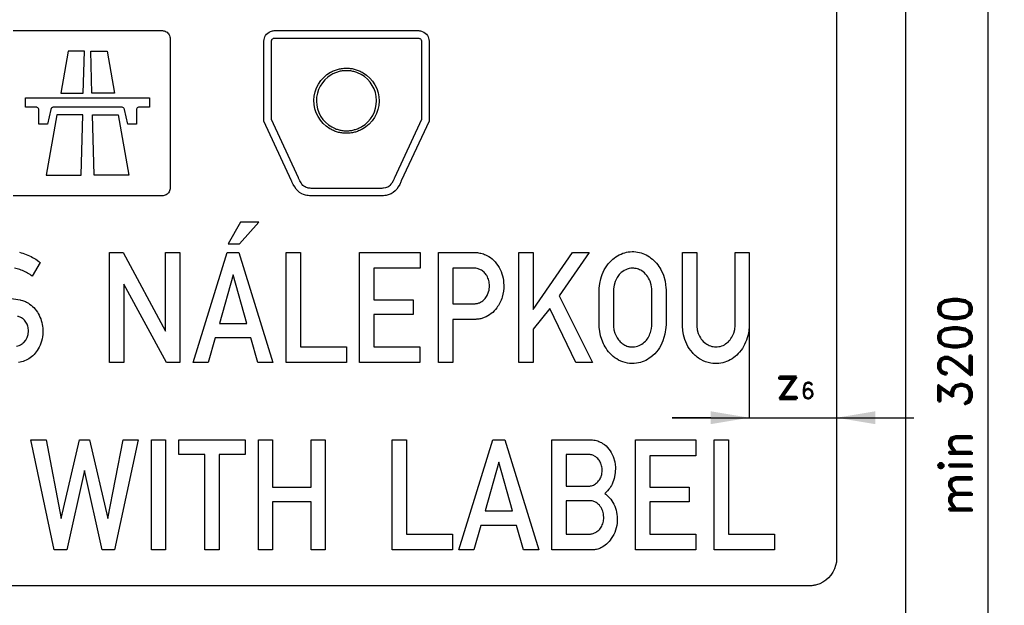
# Model space of a CAD drawing. Header units: millimetres. Extents: x -411 to 11679, y -762 to 3466.
# Tile 18 of 19: x 9892 to 11679, y 1250 to 2312. Entities that reach past the tile are written whole.
import ezdxf

# ---------------------------------------------------------------- set-up
doc = ezdxf.new("R2010")
doc.units = ezdxf.units.MM
doc.header["$LTSCALE"] = 5
doc.layers.add('Kóty', color=2, linetype='Continuous')
doc.layers.add('Značka', color=7, linetype='Continuous')
doc.styles.get("Standard").update_dxf_attribs({"font": 'romand.shx', "height": 60})
doc.dimstyles.get("Standard").update_dxf_attribs({"dimtxt": 60, "dimasz": 70, "dimexe": 0.18, "dimexo": 0.0625, "dimgap": 30, "dimtad": 1, "dimdec": 0, "dimzin": 0, "dimdsep": 46, "dimtxsty": 'Standard', "dimcen": 0.09, "dimadec": 0, "dimazin": 0, "dimtfac": 1, "dimtdec": 0, "dimtofl": 0, "dimtmove": 0, "dimatfit": 3, "dimfxl": 1, "dimtolj": 1, "dimtzin": 0, "dimarcsym": 0})

# ---------------------------------------------------------------- blocks, each defined once
blk = doc.blocks.new('*D21')
at = {"layer": 'Defpoints', "color": 0, "transparency": 16777216}
for p in [(11500, 3225), (11650, 3225), (11500, 0)]:
    blk.add_point(p, dxfattribs=at)
at = {"layer": 'Kóty', "color": 0, "lineweight": -2, "transparency": 16777216}
for p, q in [((11500.1, 3225), (11650.2, 3225)), ((11650, 70), (11650, 3155)), ((11500.1, 0), (11650.2, 0))]:
    blk.add_line(p, q, dxfattribs=at)
at = {"layer": 'Kóty', "color": 0, "transparency": 16777216}
for points in [[(11638.3, 3155), (11661.7, 3155), (11650, 3225)], [(11638.3, 70), (11661.7, 70), (11650, 0)]]:
    blk.add_solid(points, dxfattribs=at)
at = {"layer": 'Kóty', "color": 0, "transparency": 16777216, "insert": (11590, 1612.5), "char_height": 60, "attachment_point": 5, "rotation": 90}
blk.add_mtext('\\A1;min 3200', dxfattribs=at)

msp = doc.modelspace()

# ---------------------------------------------------------------- linework, layer by layer
at = {"layer": 'Kóty'}
for p, q in [((11216.45, 1757.938), (11216.45, 1589.82)), ((11146.45, 1590), (11076.45, 1590)), ((11076.45, 1590), (11515, 1590)), ((11375, 1590.062), (11375, 1590.18)), ((11375, 1590.062), (11375, 1590.18))]:
    msp.add_line(p, q, dxfattribs=at)
for points in [[(11146.45, 1601.667), (11146.45, 1578.333), (11216.45, 1590)], [(11445, 1601.667), (11445, 1578.333), (11375, 1590)]]:
    msp.add_solid(points, dxfattribs=at)
at = {"layer": 'Značka', "color": 5}
for points in [[(9000, 0), (9000, 3225), (11500, 3225), (11500, 0), (9000, 0)], [(10269.98, 1905.32), (10290.52, 1905.32), (10326.02, 1944.68), (10292.56, 1944.68), (10269.98, 1905.32)], [(10055.01, 1690), (10055.01, 1890), (10079.42, 1890), (10156.64, 1747.25), (10156.64, 1890), (10182.67, 1890), (10182.5, 1690), (10158.09, 1690), (10080.71, 1832.56), (10080.71, 1690), (10055.01, 1690)], [(10206.76, 1690), (10268.36, 1890.02), (10289.84, 1890.02), (10351.49, 1690), (10324.18, 1690), (10311.48, 1734.69), (10246.44, 1734.69), (10233.96, 1690), (10206.76, 1690)], [(10375.57, 1690), (10375.57, 1890), (10401.41, 1890), (10401.41, 1718.69), (10484.78, 1718.69), (10484.78, 1690), (10375.57, 1690)], [(10508.86, 1690), (10508.86, 1889.98), (10618.55, 1889.98), (10618.55, 1861.15), (10534.66, 1861.15), (10534.66, 1804.13), (10606.17, 1804.13), (10606.17, 1777.33), (10534.66, 1777.33), (10534.66, 1718.42), (10618.35, 1718.42), (10618.35, 1690), (10508.86, 1690)], [(10798.18, 1690.02), (10798.18, 1890), (10823.84, 1890), (10823.84, 1786.35), (10895.31, 1890), (10925.7, 1890), (10870.96, 1811.4), (10931.74, 1690.02), (10901.37, 1690.02), (10854.14, 1787.98), (10823.84, 1750.42), (10823.84, 1690.02), (10798.18, 1690.02)], [(10304.01, 1761.25), (10279.08, 1849.13), (10254.2, 1761.25), (10304.01, 1761.25)], [(9954.54, 1350), (9912.04, 1550), (9939.63, 1550), (9966.81, 1407.27), (10000.28, 1550), (10018.52, 1550), (10051.84, 1407.27), (10079.34, 1550), (10106.79, 1550), (10064.04, 1350), (10041.24, 1350), (10009.24, 1494.19), (9977.34, 1350), (9954.54, 1350)], [(10130.88, 1350), (10130.88, 1549.98), (10156.64, 1549.98), (10156.64, 1350), (10130.88, 1350)], [(10227.99, 1350), (10227.99, 1523.04), (10180.73, 1523.04), (10180.73, 1549.98), (10301.02, 1549.98), (10301.02, 1523.04), (10253.74, 1523.04), (10253.74, 1350), (10227.99, 1350)], [(10325.1, 1350), (10325.1, 1550), (10350.85, 1550), (10350.85, 1464.19), (10420.74, 1464.19), (10420.74, 1550), (10446.63, 1550), (10446.63, 1350), (10420.74, 1350), (10420.74, 1437.38), (10350.85, 1437.38), (10350.85, 1350), (10325.1, 1350)], [(10568.06, 1350), (10568.06, 1550), (10593.9, 1550), (10593.9, 1378.69), (10677.27, 1378.69), (10677.27, 1350), (10568.06, 1350)], [(10689.31, 1350), (10750.92, 1550.02), (10772.4, 1550.02), (10834.04, 1350), (10806.73, 1350), (10794.04, 1394.69), (10728.99, 1394.69), (10716.51, 1350), (10689.31, 1350)], [(11009.85, 1350), (11009.85, 1549.98), (11119.53, 1549.98), (11119.53, 1521.15), (11035.65, 1521.15), (11035.65, 1464.13), (11107.15, 1464.13), (11107.15, 1437.33), (11035.65, 1437.33), (11035.65, 1378.42), (11119.34, 1378.42), (11119.34, 1350), (11009.85, 1350)], [(11152.82, 1350), (11152.82, 1550), (11178.66, 1550), (11178.66, 1378.69), (11262.03, 1378.69), (11262.03, 1350), (11152.82, 1350)], [(10786.56, 1421.25), (10761.63, 1509.13), (10736.75, 1421.25), (10786.56, 1421.25)]]:
    msp.add_lwpolyline(points, dxfattribs=at)
for points in [[(11375, 2610), (11375, 1335), (11375, 1334.8), (11375, 1334.61), (11374.55, 1328.15), (11373.23, 1321.81), (11371.15, 1315.67), (11368.24, 1309.89), (11364.64, 1304.5), (11360.36, 1299.64), (11355.5, 1295.35), (11350.11, 1291.76), (11344.33, 1288.87), (11338.19, 1286.77, -0.034164), (11331.85, 1285.43, -0.0367488), (11325.39, 1285), (11325.2, 1285), (11325, 1285), (9175, 1285)], [(9891.32, 1890.27, -0.0376604), (9903.56, 1886.49, -0.0334335), (9915.17, 1881), (9921.13, 1877.48), (9926.66, 1873.38), (9927.76, 1872.45), (9928.84, 1871.5), (9914.25, 1846.9), (9912.36, 1848.27), (9910.44, 1849.63, 0.0345276), (9901.53, 1854.9, 0.0391428), (9891.97, 1858.79, 0.0437566), (9882.35, 1861.19, 0.0467258)], [(10651.84, 1690.02), (10651.84, 1890.02), (10720.6, 1890.02), (10721.62, 1889.87), (10722.64, 1889.71, -0.0297126), (10731.4, 1887.81, -0.0476923), (10739.76, 1884.6, -0.0876273), (10752.51, 1875.55, -0.0713107), (10761.98, 1862.83, -0.0703981), (10768.45, 1847.22, -0.0631427), (10770.55, 1830.42, -0.0792467), (10767.73, 1808.72, -0.0943868), (10757.84, 1789.38, -0.070173), (10747.81, 1778.85, -0.0759775), (10735.26, 1771.69, -0.0394733), (10728.88, 1769.62, -0.0442694), (10722.28, 1768.65), (10721.18, 1768.59), (10720.09, 1768.54), (10677.87, 1768.54), (10677.87, 1690.02), (10651.84, 1690.02)], [(10943.79, 1822.06), (10943.87, 1823.72), (10943.95, 1825.38), (10944.91, 1833.68), (10946.73, 1841.88, -0.0584113), (10953.1, 1858.15, -0.0677434), (10963.31, 1872.35, -0.0622147), (10974.14, 1881.92, -0.0682882), (10987.04, 1888.38, -0.0660653), (11000.11, 1891.3, -0.0676158), (11013.48, 1890.69, -0.0665394), (11026.38, 1886.82, -0.0611075), (11037.9, 1879.83, -0.0579186), (11047.95, 1870.25, -0.0501472), (11055.73, 1858.73), (11060.48, 1848.56), (11063.5, 1837.81), (11064.47, 1831.87), (11065.08, 1825.88), (11065.16, 1824.89), (11065.24, 1823.9), (11065.24, 1756.92), (11065.12, 1755.37), (11064.99, 1753.83), (11063.18, 1741.49), (11059.59, 1729.52, -0.0710441), (11050.78, 1713.12, -0.0764855), (11037.58, 1699.92, -0.0640464), (11025.43, 1692.59, -0.0708698), (11011.83, 1688.77, -0.0837224), (10995, 1689, -0.082016), (10979.12, 1694.63, -0.0732623), (10966.3, 1703.83, -0.0593224), (10956.28, 1716.1, -0.0435708), (10950.31, 1726.92), (10946.42, 1738.54), (10944.92, 1746.36), (10944.08, 1754.29), (10943.93, 1756.14), (10943.79, 1757.98), (10943.79, 1822.06)], [(11095.01, 1890), (11120.88, 1890), (11120.88, 1757.92), (11120.94, 1756.99), (11121, 1756.06), (11121.96, 1749.47), (11123.87, 1743.04, 0.0714521), (11129.22, 1732.84, 0.0854268), (11137.42, 1724.77, 0.0795865), (11146.06, 1720.17, 0.0850004), (11155.69, 1718.58, 0.0917324), (11166.28, 1720.32, 0.0858969), (11175.65, 1725.6, 0.0820986), (11183.2, 1733.7, 0.0648511), (11188.12, 1743.67), (11190.01, 1750.28), (11190.74, 1757.06), (11190.75, 1757.74), (11190.76, 1758.42), (11190.76, 1890), (11216.45, 1890), (11216.45, 1758), (11216.46, 1756.95), (11216.47, 1755.9), (11215.73, 1747.3), (11213.85, 1738.81, -0.0506588), (11208.01, 1723.07, -0.0648955), (11198.78, 1709.13, -0.0638171), (11188.16, 1699, -0.0684739), (11175.26, 1691.98, -0.070365), (11161.2, 1688.44, -0.0727866), (11146.71, 1688.98, -0.0936604), (11128.26, 1695.68, -0.0836373), (11113.1, 1708.4, -0.0720324), (11102.94, 1723.4, -0.0633348), (11097.17, 1740.46), (11095.78, 1748.31), (11095.09, 1756.23), (11095.05, 1757.12), (11095.01, 1758.02), (11095.01, 1890)], [(10677.87, 1861.29), (10677.87, 1796.96), (10718.14, 1796.96), (10718.93, 1796.96), (10719.73, 1796.98, 0.0786799), (10725.44, 1798.19, 0.062261), (10730.67, 1800.98, 0.0762789), (10736.91, 1806.57, 0.0681875), (10741.28, 1813.67), (10743.86, 1821.31), (10744.63, 1829.38, 0.0654205), (10743.48, 1838.96, 0.0779884), (10739.71, 1847.79, 0.0687543), (10734.9, 1853.91, 0.0722283), (10728.59, 1858.46), (10724.42, 1860.28, 0.0574614), (10720.01, 1861.19), (10719.35, 1861.25), (10718.69, 1861.29), (10677.87, 1861.29)], [(10969.68, 1821.94), (10969.68, 1757.96), (10969.76, 1756.75), (10969.84, 1755.54), (10970.75, 1749.27), (10972.52, 1743.17), (10976.4, 1735.04, 0.0603024), (10982.08, 1728, 0.0609054), (10988.51, 1722.79, 0.0737213), (10996, 1719.5, 0.0584424), (11002.08, 1718.43, 0.053068), (11008.29, 1718.73, 0.0863614), (11018.9, 1722.14, 0.0854336), (11027.77, 1728.88, 0.0743873), (11033.92, 1737.22, 0.0559789), (11037.74, 1746.9), (11038.92, 1751.84), (11039.46, 1756.85), (11039.48, 1757.5), (11039.49, 1758.15), (11039.49, 1821.79), (11039.5, 1822.93), (11039.49, 1824.06), (11038.54, 1830.98), (11036.27, 1837.69, 0.0699682), (11030.19, 1848.25, 0.090668), (11021.22, 1856.29, 0.0753826), (11013.15, 1860.11, 0.0794489), (11004.29, 1861.31, 0.105028), (10992.03, 1858.66, 0.0994261), (10981.78, 1851.46, 0.0647501), (10976.49, 1844.73), (10972.8, 1837), (10970.8, 1830.68), (10969.81, 1824.17), (10969.74, 1823.05), (10969.68, 1821.94)], [(9864.47, 1807.96), (9892.52, 1803.63), (9893.49, 1803.49), (9894.45, 1803.33, -0.0667482), (9902.42, 1800.75, -0.0489359), (9909.7, 1796.35, -0.0650303), (9919.69, 1787.19, -0.062995), (9927.02, 1775.85, -0.0609308), (9931.83, 1762.86, -0.0543482), (9933.57, 1749.06, -0.0622069), (9932.24, 1733.06, -0.0682643), (9926.84, 1717.94, -0.0603862), (9919.87, 1707.06, -0.0711571), (9910.42, 1698.44, -0.0602925), (9900.57, 1693.12, -0.0440758), (9889.72, 1689.92, -0.050275)], [(9886.13, 1719.91, 0.0928807), (9895, 1723.35, 0.0607385), (9899.23, 1726.54), (9902.67, 1730.65), (9905.4, 1735.68), (9907.04, 1741.15), (9907.72, 1747.52), (9907.01, 1753.94, 0.0746982), (9904.19, 1761.84, 0.0917683), (9899, 1768.35, 0.0733295), (9893.74, 1771.98, 0.0693214), (9887.72, 1773.98)], [(10858.12, 1350), (10858.12, 1550), (10927.96, 1550), (10929.71, 1549.94), (10931.45, 1549.83, -0.0627764), (10941.15, 1547.82, -0.0632223), (10950.1, 1543.44, -0.0901049), (10961.5, 1533.19, -0.0757781), (10969.03, 1519.75), (10972.06, 1510.04), (10973.35, 1500), (10973.16, 1489.73), (10971.23, 1479.63), (10967.32, 1469.34, -0.0548154), (10961.38, 1460.13), (10959.18, 1457.5), (10956.79, 1455.06), (10955.51, 1453.88), (10954.21, 1452.73), (10955.96, 1451.26), (10957.68, 1449.75, -0.0463538), (10964.81, 1441.98), (10970.36, 1432.98, -0.0700683), (10975.45, 1418.51, -0.0641167), (10976.56, 1403.1, -0.0716874), (10973.66, 1386, -0.0780213), (10965.9, 1370.54, -0.0644589), (10957.43, 1360.8, -0.0748813), (10946.68, 1353.79, -0.0512345), (10939.29, 1351.08, -0.0572098), (10931.54, 1350.02), (10930.11, 1349.99, -0.00280758), (10928.67, 1350), (10858.12, 1350)], [(10883.99, 1523.13), (10883.99, 1466.06), (10924.76, 1466.06, 0.00638107), (10926.35, 1466.07, 0.0190366), (10927.93, 1466.17, 0.106675), (10935.31, 1468.67, 0.0805435), (10941.48, 1473.79, 0.0806062), (10946.4, 1481, 0.0733956), (10948.9, 1489.29, 0.0737948), (10949.17, 1498.46, 0.0766224), (10946.73, 1507.33, 0.0739675), (10942.5, 1514.46, 0.0841373), (10936.3, 1519.9), (10932.55, 1521.87, 0.0627845), (10928.49, 1522.94), (10927.64, 1523.04), (10926.78, 1523.13), (10883.99, 1523.13)], [(10884.05, 1439.35), (10884.05, 1378.81), (10924.92, 1378.81, 0.00435937), (10926.46, 1378.84), (10928, 1378.92, 0.0686846), (10934.16, 1380.3, 0.0673019), (10939.77, 1383.29, 0.0891654), (10946.21, 1389.56, 0.0757927), (10950.33, 1397.63, 0.0716269), (10952.25, 1406.53), (10951.64, 1415.6, 0.0764472), (10948.47, 1424.92, 0.0849392), (10942.48, 1432.81, 0.0671637), (10937.26, 1436.85, 0.0930321), (10931.2, 1439), (10929.51, 1439.23), (10927.8, 1439.35), (10884.05, 1439.35)]]:
    msp.add_lwpolyline(points, format="xyb", dxfattribs=at)
at = {"layer": 'Značka', "color": 3}
msp.add_lwpolyline([(9880, 2292.5), (10150, 2292.5), (10150.06, 2292.5), (10150.12, 2292.5, -0.0321964), (10152.05, 2292.36), (10153.96, 2291.97), (10155.8, 2291.35), (10157.53, 2290.47), (10159.15, 2289.39), (10160.61, 2288.11), (10161.89, 2286.65), (10162.97, 2285.03), (10163.84, 2283.3), (10164.47, 2281.46), (10164.87, 2279.55), (10165, 2277.62), (10165, 2277.56), (10165, 2277.5), (10165, 2007.5), (10165, 2007.44), (10165, 2007.38), (10164.86, 2005.45), (10164.47, 2003.54), (10163.85, 2001.7), (10162.97, 1999.97), (10161.89, 1998.35), (10160.61, 1996.89), (10159.15, 1995.61), (10157.53, 1994.53), (10155.8, 1993.66), (10153.96, 1993.03), (10152.05, 1992.63, -0.0367429), (10150.12, 1992.5), (10150.06, 1992.5), (10150, 1992.5), (9880, 1992.5)], format="xyb", dxfattribs=at)
at = {"layer": 'Značka', "color": 251}
for points in [[(10635, 2193.11), (10635, 2128.24), (10584.6, 2019.85), (10584.27, 2019.08), (10583.94, 2018.31), (10581.66, 2013.41), (10578.98, 2008.72), (10576.38, 2005), (10573.33, 2001.64), (10569.99, 1998.82), (10566.25, 1996.55), (10562.81, 1995.04), (10559.21, 1993.94, -0.0274185), (10554.67, 1993.03, -0.0239651), (10550.07, 1992.58), (10549.16, 1992.54), (10548.26, 1992.5), (10421.74, 1992.5), (10420.84, 1992.54), (10419.93, 1992.58, -0.0215421), (10415.32, 1993.03, -0.0290446), (10410.79, 1993.94), (10407.19, 1995.03), (10403.75, 1996.55), (10400.01, 1998.82), (10396.67, 2001.64), (10393.62, 2005), (10391.02, 2008.72), (10388.34, 2013.42), (10386.06, 2018.31), (10385.73, 2019.08), (10385.4, 2019.85), (10335, 2128.24), (10335, 2272.58), (10335.01, 2273.07), (10335.02, 2273.56), (10335.33, 2276.24), (10336.01, 2278.85), (10336.92, 2281.15), (10338.13, 2283.3), (10339.95, 2285.75), (10342.14, 2287.88), (10344.61, 2289.67), (10347.35, 2291.04), (10350.49, 2292.06, -0.0491819), (10353.75, 2292.47), (10354.24, 2292.49), (10354.72, 2292.5), (10451.59, 2292.5), (10615.28, 2292.5), (10615.76, 2292.49), (10616.25, 2292.47, -0.0436139), (10619.51, 2292.05, -0.0461194), (10622.65, 2291.04), (10625.39, 2289.68), (10627.86, 2287.88), (10630.05, 2285.75), (10631.87, 2283.3), (10633.07, 2281.15), (10633.99, 2278.85), (10634.68, 2276.24), (10634.97, 2273.56), (10634.99, 2273.07), (10635, 2272.58), (10635, 2193.11)], [(10621.36, 2193.11), (10621.36, 2131.25), (10572.23, 2025.6), (10571.83, 2024.66), (10571.42, 2023.72), (10569.56, 2019.73), (10567.39, 2015.91), (10565.73, 2013.52), (10563.78, 2011.37), (10561.97, 2009.86), (10559.94, 2008.64), (10557.91, 2007.77), (10555.78, 2007.14), (10552.55, 2006.5, -0.0230941), (10549.28, 2006.2), (10548.61, 2006.16), (10547.95, 2006.14), (10422.05, 2006.14), (10421.37, 2006.17), (10420.69, 2006.2, -0.0212336), (10417.33, 2006.52, -0.0310575), (10414.03, 2007.18), (10411.92, 2007.83), (10409.9, 2008.72), (10407.88, 2009.98), (10406.07, 2011.52), (10404.15, 2013.68), (10402.51, 2016.07), (10400.39, 2019.83), (10398.57, 2023.73), (10398.17, 2024.67), (10397.76, 2025.6), (10348.64, 2131.25), (10348.64, 2272.58), (10348.64, 2272.78), (10348.65, 2272.98), (10348.76, 2273.86), (10349, 2274.71), (10349.29, 2275.39), (10349.67, 2276.04), (10350.28, 2276.84), (10351.01, 2277.53), (10351.8, 2278.08), (10352.67, 2278.49), (10353.51, 2278.74), (10354.39, 2278.85), (10354.55, 2278.86), (10354.72, 2278.86), (10451.59, 2278.86), (10615.28, 2278.86), (10615.47, 2278.86), (10615.66, 2278.85), (10616.68, 2278.7), (10617.66, 2278.35), (10618.44, 2277.93), (10619.15, 2277.39), (10619.85, 2276.69), (10620.42, 2275.89), (10620.8, 2275.2), (10621.08, 2274.46), (10621.27, 2273.7), (10621.35, 2272.93), (10621.36, 2272.75), (10621.36, 2272.58), (10621.36, 2193.11)], [(10544.09, 2165.23), (10544.09, 2164.84), (10544.09, 2164.45), (10543.5, 2156.75), (10541.87, 2149.19), (10539.33, 2141.88), (10535.78, 2135.01), (10531.42, 2128.63), (10526.23, 2122.9), (10520.37, 2117.86), (10513.87, 2113.67, -0.0344355), (10506.91, 2110.32, -0.034424), (10499.55, 2107.95, -0.0344474), (10491.95, 2106.52, -0.0343723), (10484.23, 2106.14, -0.0344323), (10476.52, 2106.72, -0.0344253), (10468.96, 2108.35, -0.0344161), (10461.66, 2110.91, -0.0344318), (10454.79, 2114.44), (10448.4, 2118.8), (10442.67, 2123.99), (10437.63, 2129.86), (10433.44, 2136.35), (10430.09, 2143.32), (10427.73, 2150.68), (10426.29, 2158.28), (10425.91, 2166), (10426.5, 2173.71), (10428.13, 2181.27), (10430.68, 2188.56), (10434.22, 2195.44), (10438.57, 2201.83), (10443.77, 2207.55), (10449.63, 2212.59), (10456.13, 2216.78, -0.0343811), (10463.09, 2220.14, -0.0343729), (10470.45, 2222.5, -0.0343932), (10478.05, 2223.93, -0.0344038), (10485.77, 2224.31, -0.0343693), (10493.48, 2223.73, -0.0344253), (10501.04, 2222.1, -0.0344455), (10508.34, 2219.54, -0.0344042), (10515.21, 2216.01), (10521.6, 2211.65), (10527.33, 2206.46), (10532.37, 2200.6), (10536.56, 2194.1), (10539.9, 2187.14), (10542.27, 2179.77), (10543.67, 2172.55), (10544.09, 2165.23)], [(10544.09, 2165.23), (10544.09, 2164.84), (10544.09, 2164.45), (10543.5, 2156.75), (10541.87, 2149.19), (10539.33, 2141.88), (10535.78, 2135.01), (10531.42, 2128.63), (10526.23, 2122.9), (10520.37, 2117.86), (10513.87, 2113.67, -0.0344355), (10506.91, 2110.32, -0.034424), (10499.55, 2107.95, -0.0344474), (10491.95, 2106.52, -0.0343723), (10484.23, 2106.14, -0.0344323), (10476.52, 2106.72, -0.0344253), (10468.96, 2108.35, -0.0344161), (10461.66, 2110.91, -0.0344318), (10454.79, 2114.44), (10448.4, 2118.8), (10442.67, 2123.99), (10437.63, 2129.86), (10433.44, 2136.35), (10430.09, 2143.32), (10427.73, 2150.68), (10426.29, 2158.28), (10425.91, 2166), (10426.5, 2173.71), (10428.13, 2181.27), (10430.68, 2188.56), (10434.22, 2195.44), (10438.57, 2201.83), (10443.77, 2207.55), (10449.63, 2212.59), (10456.13, 2216.78, -0.0343811), (10463.09, 2220.14, -0.0343729), (10470.45, 2222.5, -0.0343932), (10478.05, 2223.93, -0.0344038), (10485.77, 2224.31, -0.0343693), (10493.48, 2223.73, -0.0344253), (10501.04, 2222.1, -0.0344455), (10508.34, 2219.54, -0.0344042), (10515.21, 2216.01), (10521.6, 2211.65), (10527.33, 2206.46), (10532.37, 2200.6), (10536.56, 2194.1), (10539.9, 2187.14), (10542.27, 2179.77), (10543.67, 2172.55), (10544.09, 2165.23)], [(10539.55, 2165.23), (10539.54, 2165.58), (10539.54, 2165.94), (10539, 2173.05), (10537.5, 2180.03), (10535.15, 2186.77), (10531.88, 2193.12), (10527.85, 2199.01), (10523.06, 2204.3), (10517.65, 2208.95), (10511.65, 2212.82), (10505.22, 2215.91, 0.0343623), (10498.43, 2218.09, 0.0344143), (10491.41, 2219.42, 0.0343928), (10484.29, 2219.77, 0.0344559), (10477.17, 2219.23, 0.034469), (10470.19, 2217.72, 0.0344631), (10463.46, 2215.36, 0.034424), (10457.11, 2212.1), (10451.22, 2208.08), (10445.93, 2203.29), (10441.28, 2197.88), (10437.41, 2191.88), (10434.32, 2185.45), (10432.13, 2178.65), (10430.81, 2171.64), (10430.46, 2164.51), (10431, 2157.4), (10432.5, 2150.42), (10434.86, 2143.69), (10438.12, 2137.34), (10442.15, 2131.44), (10446.94, 2126.16), (10452.35, 2121.5), (10458.35, 2117.64), (10464.78, 2114.54, 0.0344371), (10471.57, 2112.36, 0.0344143), (10478.59, 2111.04, 0.0344611), (10485.71, 2110.69, 0.0344219), (10492.83, 2111.22, 0.0344353), (10499.81, 2112.73, 0.0344382), (10506.54, 2115.09, 0.0343948), (10512.89, 2118.35), (10518.78, 2122.37), (10524.07, 2127.17), (10528.72, 2132.58), (10532.59, 2138.58), (10535.68, 2145), (10537.87, 2151.8), (10539.16, 2158.47), (10539.55, 2165.23)]]:
    msp.add_lwpolyline(points, format="xyb", dxfattribs=at)
at = {"layer": 'Značka', "color": 3}
for points in [[(9966.27, 2179.06), (10007.17, 2179.06), (10009.16, 2255), (9979.66, 2255), (9966.27, 2179.06)], [(10063.73, 2179.06), (10022.83, 2179.06), (10020.84, 2255), (10050.34, 2255), (10063.73, 2179.06)], [(10081.99, 2149.39), (10081.92, 2149.63), (10081.85, 2149.88), (10081.46, 2150.8), (10080.9, 2151.64), (10080.02, 2152.53), (10078.94, 2153.19), (10078, 2153.56), (10077.01, 2153.73), (10076.76, 2153.74), (10076.51, 2153.75), (9953.49, 2153.75), (9953.24, 2153.74), (9952.99, 2153.73), (9952, 2153.55), (9951.06, 2153.19), (9949.99, 2152.53), (9949.1, 2151.64), (9948.53, 2150.8), (9948.15, 2149.88), (9948.08, 2149.63), (9948.01, 2149.39), (9941.88, 2122.81), (9926.41, 2122.81), (9926.41, 2148.13), (9926.4, 2148.42), (9926.38, 2148.71), (9926.14, 2149.86), (9925.65, 2150.94), (9924.77, 2152.11), (9923.59, 2153), (9922.52, 2153.49), (9921.37, 2153.72), (9921.08, 2153.74), (9920.78, 2153.75), (9902.5, 2153.75), (9902.5, 2170.63), (10127.5, 2170.63), (10127.5, 2153.75), (10109.22, 2153.75), (10108.92, 2153.74), (10108.63, 2153.72), (10107.48, 2153.48), (10106.41, 2153), (10105.24, 2152.11), (10104.35, 2150.94), (10103.85, 2149.86), (10103.62, 2148.71), (10103.6, 2148.42), (10103.59, 2148.13), (10103.59, 2122.81), (10088.13, 2122.81), (10081.99, 2149.39)], [(9939.99, 2030), (10003.27, 2030), (10006.14, 2139.69), (9959.33, 2139.69), (9939.99, 2030)], [(10090.01, 2030), (10026.73, 2030), (10023.86, 2139.69), (10070.67, 2139.69), (10090.01, 2030)]]:
    msp.add_lwpolyline(points, dxfattribs=at)

# ---------------------------------------------------------------- texts
at = {"layer": 'Kóty', "insert": (11263.47, 1684.247), "char_height": 60, "attachment_point": 1}
msp.add_mtext_dynamic_manual_height_columns('z{\\H0.5x;6}', width=70.63977, gutter_width=300, heights=[0], dxfattribs=at)

# ---------------------------------------------------------------- dimensions: what is measured, and where the dimension line sits
at = {"layer": 'Kóty'}
dim = msp.add_linear_dim(base=(11650, 3225), p1=(11500, 0), p2=(11500, 3225), angle=90, text='min 3200', dimstyle='Standard', dxfattribs=at)
dim.commit()
dim.dimension.update_dxf_attribs({"geometry": '*D21', "text_midpoint": (11590, 1612.5)})

doc.saveas('drawing.dxf')
